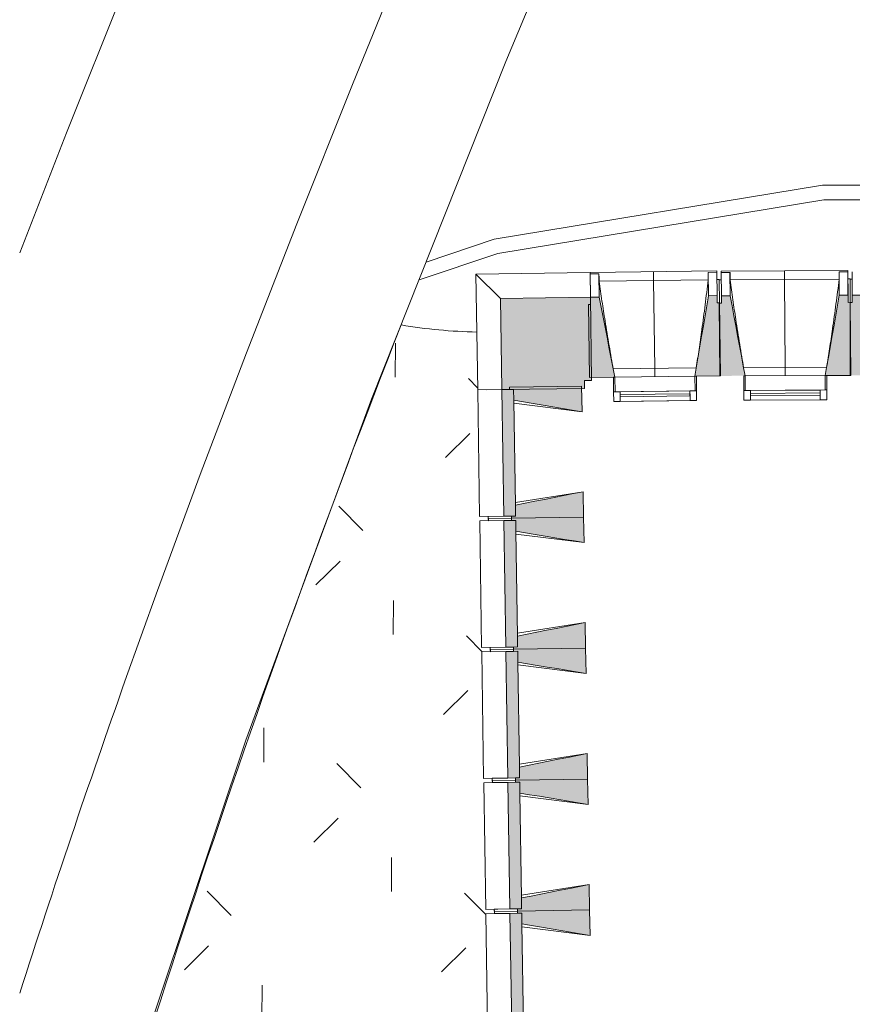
# Model space of a CAD drawing. Header units: centimetres. Extents: x -2721 to 2869, y -4046 to 286.
# Tile 4 of 29: x -2720 to -2148, y -1842 to -1165. Entities that reach past the tile are written whole.
import ezdxf

# ---------------------------------------------------------------- set-up
doc = ezdxf.new("R2010")
doc.units = ezdxf.units.CM
for name, color, linetype, lineweight in [('0-1', 7, 'Continuous', 5), ('MENUISERIES', 7, 'Continuous', 9), ('MENUISERIES-1', 7, 'Continuous', 13), ('MUR-1', 7, 'Continuous', 18), ('MUR_C-1', 7, 'Continuous', 18), ('OSSATURE', 7, 'Continuous', 9), ('OSSATURE_C', 7, 'Continuous', 9), ('SOL-1', 7, 'Continuous', 18), ('Z', 7, 'Continuous', 9)]:
    doc.layers.add(name, color=color, linetype=linetype, lineweight=lineweight)
doc.layers.add('A-ANNO-NPLT', color=7, linetype='Continuous', lineweight=13, plot=False)
for name, color, linetype, lineweight, true_color in [('A-GLAZ-GLAS', 7, 'Continuous', 13, 0x5c63b1), ('AB1_MAC', 7, 'Continuous', 9, 0x666666), ('AB1_RAI', 7, 'Continuous', 9, 0x3f7f4f), ('AB1_VOI_TVR', 7, 'Continuous', 9, 0x7c52a5), ('AB3_VEGETATION_pelouse_contour', 7, 'Continuous', 9, 0x007f3f), ('AB3_VEGETATION_pelouse_surface', 7, 'Continuous', 9, 0x007f3f), ('AB5_EL_MAT', 7, 'Continuous', 9, 0x656565), ('HACHURE-1', 7, 'Continuous', 18, 0x787878), ('MENUISERIES-2', 7, 'Continuous', 13, 0x5c63b1), ('MUR-2', 5, 'Continuous', 18, 0x0000ff), ('OSSATURE-1', 7, 'Continuous', 5, 0x787878), ('OSSATURE-2', 5, 'Continuous', 18, 0x0000ff)]:
    doc.layers.add(name, color=color, linetype=linetype, lineweight=lineweight, true_color=true_color)

# ---------------------------------------------------------------- blocks, each defined once
blk = doc.blocks.new('XXX_VIDE FENETRE - 550-V5-2021_015_1111_DCE_1_50_Etat actuel')
at = {"layer": 'A-ANNO-NPLT'}
for p, q in [((-28.5, 0), (-28.5, -10)), ((-27.5, 0), (-28.5, 0)), ((-27.5, -10), (-27.5, 0)), ((28.5, 0), (27.5, 0)), ((27.5, 0), (27.5, -10)), ((28.5, -10), (28.5, 0)), ((-28.5, -10), (-27.5, -10)), ((-24, -10), (-28.5, -10)), ((-28.5, -10), (-28.5, -16.75)), ((-24, -16.75), (-24, -10)), ((24, -10), (24, -16.75)), ((28.5, -10), (24, -10)), ((27.5, -10), (28.5, -10)), ((28.5, -16.75), (28.5, -10)), ((-28.5, -16.75), (-24, -16.75)), ((24, -16.75), (28.5, -16.75))]:
    blk.add_line(p, q, dxfattribs=at)
at = {"layer": 'A-GLAZ-GLAS'}
for p, q in [((24, -12), (-24, -12)), ((-24, -12), (-24, -13.5)), ((-24, -13.5), (24, -13.5)), ((24, -13.5), (24, -12))]:
    blk.add_line(p, q, dxfattribs=at)
at = {"layer": 'MENUISERIES-1'}
for p, q in [((-27.51, 0), (27.51, 0)), ((-27.5, 0), (-27.5, -10)), ((27.5, 0), (-27.5, 0)), ((27.5, -10), (27.5, 0)), ((-28.5, -10), (-28.5, -0.07)), ((28.5, -0.07), (28.5, -10)), ((28.5, -10), (-28.5, -10)), ((-28.5, -16.75), (-28.5, -10)), ((-28.5, -10), (28.5, -10)), ((-27.5, -10), (27.5, -10)), ((-24, -10), (-24, -16.75)), ((24, -10), (-24, -10)), ((24, -16.75), (24, -10)), ((28.5, -10), (28.5, -16.75)), ((28.5, -16.75), (-28.5, -16.75)), ((-24, -16.75), (24, -16.75))]:
    blk.add_line(p, q, dxfattribs=at)
at = {"layer": 'MENUISERIES-2'}
for p, q in [((-24, -13.5), (-24, -12)), ((-24, -12), (24, -12)), ((24, -13.5), (-24, -13.5)), ((24, -12), (24, -13.5))]:
    blk.add_line(p, q, dxfattribs=at)
blk = doc.blocks.new('B02_ARC_rvt-1-2021_015_1111_DCE_1_50_Etat actuel')
at = {"layer": 'MENUISERIES'}
for p, rotation in [((-2284.1, -1410.65), 0.7260035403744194), ((-2194.54, -1409.95), 0.3529371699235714)]:
    blk.add_blockref('XXX_VIDE FENETRE - 550-V5-2021_015_1111_DCE_1_50_Etat actuel', p, dxfattribs=dict(at, rotation=rotation))
blk = doc.blocks.new('20_MUR PREFA_01 - Type 1-3119337-2021_015_1111_DCE_1_50_Etat actuel')
at = {"layer": 'Z'}
for p, q in [((0, 72.21), (0, 66.14)), ((0, 66.14), (0, 5.85)), ((0, 0.07), (0, 5.85))]:
    blk.add_line(p, q, dxfattribs=at)
blk = doc.blocks.new('Murs 4 - Murs 1-3190715-2021_015_1111_DCE_1_50_Etat actuel')
at = {"layer": 'HACHURE-1'}
blk.add_hatch(color=256, dxfattribs=at).paths.add_polyline_path([(-2389.18, -1419.53), (-2332.37, -1418.66), (-2332.37, -1413.36), (-2327.57, -1413.3), (-2328.3, -1356.05), (-2390.14, -1356.84), (-2389.38, -1406)])
at = {"layer": 'MUR-1'}
for p, q in [((-2407.04, -1340.06), (-2328.51, -1339.07)), ((-2328.51, -1339.07), (-2328.3, -1356.05)), ((-2405.82, -1419.78), (-2407.04, -1340.06)), ((-2390.14, -1356.84), (-2407.04, -1340.06)), ((-2405.82, -1419.78), (-2389.18, -1419.53))]:
    blk.add_line(p, q, dxfattribs=at)
at = {"layer": 'MUR_C-1'}
for p, q in [((-2328.3, -1356.05), (-2390.14, -1356.84)), ((-2390.14, -1356.84), (-2389.18, -1419.53)), ((-2327.57, -1413.3), (-2328.3, -1356.05)), ((-2332.45, -1413.36), (-2327.57, -1413.3)), ((-2332.37, -1418.66), (-2332.45, -1413.36)), ((-2389.18, -1419.53), (-2332.37, -1418.66))]:
    blk.add_line(p, q, dxfattribs=at)
blk = doc.blocks.new('B02_DC_STR_rvt-1-2021_015_1111_DCE_1_50_Etat actuel')
at = {"layer": 'OSSATURE-1'}
for points in [[(-2329.1, -1411.28), (-2311.61, -1410.99), (-2322.3, -1355.97), (-2328.3, -1356.05), (-2328.3, -1361.05), (-2329.73, -1361.07), (-2329.17, -1406)], [(-2255.6, -1410.35), (-2239.11, -1410.14), (-2239.74, -1359.93), (-2241.24, -1359.93), (-2241.31, -1354.94), (-2247.3, -1355.02), (-2256.48, -1410.3), (-2255.61, -1410.28)], [(-2239.54, -1410.15), (-2223.04, -1409.94), (-2222.98, -1410.13), (-2222.05, -1410.12), (-2232.38, -1355.03), (-2238.38, -1355.07), (-2238.38, -1360.07), (-2239.85, -1360.08), (-2239.54, -1409.94)], [(-2166.04, -1409.85), (-2149.54, -1409.65), (-2149.85, -1359.52), (-2151.35, -1359.52), (-2151.38, -1354.53), (-2157.38, -1354.57), (-2166.98, -1409.78), (-2166.04, -1409.78)], [(-2387.84, -1506.52), (-2379.78, -1506.4), (-2381.11, -1419.41), (-2389.18, -1419.53), (-2387.84, -1506.4)], [(-2334.15, -1434.69), (-2334.42, -1417.19), (-2384.01, -1417.95), (-2383.99, -1419.45), (-2381.11, -1419.45), (-2381, -1426.85), (-2334.42, -1434.64)], [(-2382.63, -1507.94), (-2333.04, -1507.18), (-2333.31, -1489.68), (-2379.89, -1498.95), (-2379.89, -1506.4), (-2382.65, -1506.44), (-2382.64, -1507.53)], [(-2332.77, -1524.68), (-2333.04, -1507.18), (-2382.63, -1507.94), (-2382.61, -1509.44), (-2379.73, -1509.44), (-2379.62, -1516.84), (-2333.04, -1524.63)], [(-2386.46, -1596.51), (-2378.4, -1596.38), (-2379.73, -1509.39), (-2387.8, -1509.52), (-2386.46, -1596.38)], [(-2381.25, -1597.93), (-2331.66, -1597.17), (-2331.93, -1579.67), (-2378.51, -1588.94), (-2378.51, -1596.39), (-2381.27, -1596.43), (-2381.26, -1597.17)], [(-2385.08, -1686.5), (-2377.02, -1686.37), (-2378.35, -1599.38), (-2386.42, -1599.51), (-2385.08, -1686.37)], [(-2331.39, -1614.67), (-2331.66, -1597.17), (-2381.25, -1597.93), (-2381.23, -1599.43), (-2378.35, -1599.43), (-2378.24, -1606.83), (-2331.66, -1614.62)], [(-2379.87, -1687.92), (-2330.28, -1687.16), (-2330.55, -1669.66), (-2377.13, -1678.93), (-2377.13, -1686.38), (-2379.89, -1686.42), (-2379.88, -1687.16)], [(-2383.7, -1776.49), (-2375.64, -1776.36), (-2376.97, -1689.37), (-2385.04, -1689.5), (-2383.7, -1776.36)], [(-2330.01, -1704.66), (-2330.28, -1687.16), (-2379.87, -1687.92), (-2379.85, -1689.42), (-2376.97, -1689.42), (-2376.86, -1696.82), (-2330.28, -1704.61)], [(-2378.49, -1777.91), (-2328.9, -1777.15), (-2329.17, -1759.65), (-2375.75, -1768.92), (-2375.75, -1776.37), (-2378.51, -1776.41), (-2378.5, -1777.15)], [(-2382.32, -1866.48), (-2374.26, -1866.35), (-2375.59, -1779.36), (-2383.66, -1779.49), (-2382.32, -1866.35)], [(-2328.63, -1794.64), (-2328.9, -1777.15), (-2378.49, -1777.91), (-2378.47, -1779.41), (-2375.59, -1779.41), (-2375.48, -1786.8), (-2328.9, -1794.6)]]:
    blk.add_hatch(color=256, dxfattribs=at).paths.add_polyline_path(points)
h = blk.add_hatch(color=256, dxfattribs=at)
h.paths.add_polyline_path([(-2149.95, -1359.68), (-2149.95, -1359.68), (-2148.59, -1361.58)])
h.paths.add_polyline_path([(-2132.48, -1409.84), (-2142.45, -1354.68), (-2148.45, -1354.68), (-2148.45, -1359.68), (-2149.95, -1359.68), (-2149.87, -1409.75), (-2133.47, -1409.65), (-2133.47, -1409.84)])
at = {"layer": 'OSSATURE'}
for p, q in [((-2241.52, -1337.96), (-2328.51, -1339.07)), ((-2328.5, -1340), (-2328.51, -1339.07)), ((-2328.5, -1339.97), (-2322.5, -1339.89)), ((-2322.3, -1355.97), (-2322.5, -1339.89)), ((-2322.5, -1339.89), (-2322.5, -1339.92)), ((-2247.51, -1338.94), (-2241.51, -1338.87)), ((-2247.51, -1338.94), (-2247.3, -1355.02)), ((-2247.51, -1338.97), (-2247.51, -1338.94)), ((-2241.52, -1337.96), (-2241.51, -1338.89)), ((-2241.51, -1338.87), (-2241.31, -1354.94)), ((-2151.48, -1337.55), (-2238.48, -1338.09)), ((-2238.48, -1339.02), (-2238.48, -1338.09)), ((-2238.48, -1338.99), (-2232.48, -1338.96)), ((-2238.38, -1355.07), (-2238.48, -1338.99)), ((-2232.38, -1355.03), (-2232.48, -1338.96)), ((-2232.48, -1338.96), (-2232.47, -1338.98)), ((-2157.48, -1338.49), (-2151.48, -1338.46)), ((-2157.48, -1338.49), (-2157.38, -1354.57)), ((-2157.48, -1338.52), (-2157.48, -1338.49)), ((-2151.48, -1337.55), (-2151.48, -1338.48)), ((-2151.48, -1338.46), (-2151.38, -1354.53)), ((-2148.45, -1354.68), (-2148.44, -1338.6)), ((-2328.3, -1356.05), (-2328.5, -1339.97)), ((-2328.37, -1350.77), (-2328.44, -1344.97)), ((-2247.47, -1344.1), (-2322.41, -1345.05)), ((-2239.95, -1343.85), (-2241.45, -1343.87)), ((-2241.45, -1343.87), (-2241.37, -1349.67)), ((-2239.95, -1343.85), (-2239.74, -1359.93)), ((-2238.44, -1343.99), (-2239.94, -1344)), ((-2238.41, -1349.8), (-2238.44, -1343.99)), ((-2157.47, -1343.65), (-2232.42, -1344.11)), ((-2149.95, -1343.45), (-2151.45, -1343.46)), ((-2151.45, -1343.46), (-2151.41, -1349.26)), ((-2149.95, -1343.45), (-2149.85, -1359.52)), ((-2148.45, -1343.6), (-2149.95, -1343.6)), ((-2148.45, -1349.4), (-2148.45, -1343.6)), ((-2328.23, -1361.05), (-2328.37, -1350.77)), ((-2241.37, -1349.67), (-2241.24, -1359.94)), ((-2238.35, -1360.07), (-2238.41, -1349.8)), ((-2151.41, -1349.26), (-2151.35, -1359.53)), ((-2148.45, -1359.68), (-2148.45, -1349.4)), ((-2312.7, -1405.23), (-2255.65, -1404.5)), ((-2223.1, -1404.35), (-2166.05, -1404)), ((-2256.59, -1410.3), (-2311.61, -1410.99)), ((-2167.03, -1409.79), (-2222.05, -1410.12)), ((-2405.82, -1419.78), (-2389.18, -1419.53)), ((-2405.82, -1419.78), (-2404.48, -1506.77)), ((-2399.89, -1419.69), (-2383.99, -1419.45)), ((-2334.15, -1434.69), (-2380.97, -1428.78)), ((-2379.92, -1497.02), (-2333.31, -1489.68)), ((-2387.84, -1506.52), (-2404.48, -1506.77)), ((-2382.65, -1506.44), (-2398.56, -1506.68)), ((-2398.53, -1508.18), (-2398.56, -1506.68)), ((-2382.63, -1507.94), (-2398.53, -1508.18)), ((-2398.53, -1508.18), (-2382.63, -1507.94)), ((-2398.51, -1509.68), (-2398.53, -1508.18)), ((-2404.44, -1509.77), (-2387.8, -1509.52)), ((-2404.44, -1509.77), (-2403.1, -1596.76)), ((-2398.51, -1509.68), (-2382.61, -1509.44)), ((-2332.77, -1524.68), (-2379.59, -1518.77)), ((-2378.54, -1587.01), (-2331.93, -1579.67)), ((-2386.46, -1596.51), (-2403.1, -1596.76)), ((-2381.27, -1596.43), (-2397.18, -1596.67)), ((-2397.15, -1598.17), (-2397.18, -1596.67)), ((-2403.06, -1599.76), (-2386.42, -1599.51)), ((-2403.06, -1599.76), (-2401.72, -1686.75)), ((-2381.25, -1597.93), (-2397.15, -1598.17)), ((-2397.15, -1598.17), (-2381.25, -1597.93)), ((-2397.13, -1599.67), (-2397.15, -1598.17)), ((-2397.13, -1599.67), (-2381.23, -1599.43)), ((-2331.39, -1614.67), (-2378.21, -1608.76)), ((-2377.16, -1677), (-2330.55, -1669.66)), ((-2385.08, -1686.5), (-2401.72, -1686.75)), ((-2401.68, -1689.75), (-2385.04, -1689.5)), ((-2401.68, -1689.75), (-2400.34, -1776.74)), ((-2379.89, -1686.42), (-2395.79, -1686.66)), ((-2395.77, -1688.16), (-2395.79, -1686.66)), ((-2379.87, -1687.92), (-2395.77, -1688.16)), ((-2395.77, -1688.16), (-2379.87, -1687.92)), ((-2395.75, -1689.66), (-2395.77, -1688.16)), ((-2395.75, -1689.66), (-2379.85, -1689.42)), ((-2330.01, -1704.66), (-2376.83, -1698.75)), ((-2375.78, -1766.99), (-2329.17, -1759.65)), ((-2383.7, -1776.49), (-2400.34, -1776.74)), ((-2400.3, -1779.74), (-2383.66, -1779.49)), ((-2400.3, -1779.74), (-2398.96, -1866.73)), ((-2378.51, -1776.41), (-2394.41, -1776.65)), ((-2394.39, -1778.15), (-2394.41, -1776.65)), ((-2378.49, -1777.91), (-2394.39, -1778.15)), ((-2394.39, -1778.15), (-2378.49, -1777.91)), ((-2394.37, -1779.65), (-2394.39, -1778.15)), ((-2394.37, -1779.65), (-2378.47, -1779.41)), ((-2328.63, -1794.64), (-2375.45, -1788.73))]:
    blk.add_line(p, q, dxfattribs=at)
at = {"layer": 'OSSATURE', "flags": 128}
for points in [[(-2322.5, -1339.92), (-2322.48, -1340.95), (-2322.46, -1341.97), (-2322.45, -1343), (-2322.43, -1344.03), (-2322.41, -1345.05)], [(-2247.47, -1344.1), (-2247.48, -1343.08), (-2247.48, -1342.05), (-2247.49, -1341.02), (-2247.5, -1340), (-2247.51, -1338.97)], [(-2232.47, -1338.98), (-2232.46, -1340.01), (-2232.45, -1341.03), (-2232.44, -1342.06), (-2232.43, -1343.09), (-2232.42, -1344.11)], [(-2157.47, -1343.65), (-2157.47, -1342.62), (-2157.47, -1341.6), (-2157.48, -1340.57), (-2157.48, -1339.55), (-2157.48, -1338.52)]]:
    blk.add_lwpolyline(points, dxfattribs=at)
at = {"layer": 'OSSATURE'}
for points, knots in [([(-2322.41, -1345.05), (-2321.77, -1349.6), (-2320.77, -1356.42), (-2319.38, -1365.51), (-2318.23, -1372.89), (-2316.94, -1380.84), (-2315.51, -1389.35), (-2314.09, -1397.48), (-2313.14, -1402.77), (-2312.69, -1405.23)], [0, 0, 0, 0, 0.2222222, 0.3333333, 0.4444444, 0.5833333, 0.7222222, 0.8611111, 0.9816328, 0.9816328, 0.9816328, 0.9816328]), ([(-2255.67, -1404.51), (-2255.01, -1400.33), (-2254.02, -1393.88), (-2252.75, -1385.14), (-2251.72, -1377.74), (-2250.64, -1369.76), (-2249.17, -1358.36), (-2248.13, -1349.81), (-2247.47, -1344.1)], [0.0183438, 0.0183438, 0.0183438, 0.0183438, 0.2222222, 0.3333333, 0.4444444, 0.5833333, 0.7222222, 1, 1, 1, 1]), ([(-2232.42, -1344.11), (-2231.8, -1348.67), (-2230.85, -1355.49), (-2229.52, -1364.59), (-2228.42, -1371.98), (-2227.18, -1379.93), (-2225.81, -1388.45), (-2224.44, -1396.6), (-2223.52, -1401.89), (-2223.09, -1404.35)], [0, 0, 0, 0, 0.2222222, 0.3333333, 0.4444444, 0.5833333, 0.7222222, 0.8611111, 0.9816328, 0.9816328, 0.9816328, 0.9816328]), ([(-2166.06, -1404), (-2165.38, -1399.83), (-2164.35, -1393.39), (-2163.02, -1384.65), (-2161.94, -1377.26), (-2160.81, -1369.29), (-2159.26, -1357.9), (-2158.17, -1349.35), (-2157.47, -1343.65)], [0.0183438, 0.0183438, 0.0183438, 0.0183438, 0.2222222, 0.3333333, 0.4444444, 0.5833333, 0.7222222, 1, 1, 1, 1])]:
    blk.add_open_spline(points, degree=3, knots=knots, dxfattribs=at)
at = {"layer": 'OSSATURE_C'}
for p, q in [((-2322.3, -1355.97), (-2328.3, -1356.05)), ((-2328.3, -1356.05), (-2328.23, -1361.05)), ((-2241.31, -1354.94), (-2247.3, -1355.02)), ((-2241.24, -1359.94), (-2241.31, -1354.94)), ((-2239.74, -1359.93), (-2241.24, -1359.94)), ((-2238.35, -1360.07), (-2239.85, -1360.08)), ((-2239.85, -1360.08), (-2239.54, -1410.15)), ((-2239.11, -1410.14), (-2239.74, -1359.93)), ((-2232.38, -1355.03), (-2238.38, -1355.07)), ((-2238.38, -1355.07), (-2238.35, -1360.07)), ((-2151.38, -1354.53), (-2157.38, -1354.57)), ((-2151.35, -1359.53), (-2151.38, -1354.53)), ((-2149.85, -1359.52), (-2151.35, -1359.53)), ((-2149.95, -1359.68), (-2149.97, -1409.75)), ((-2148.45, -1359.68), (-2149.95, -1359.68)), ((-2149.54, -1409.75), (-2149.85, -1359.52)), ((-2142.45, -1354.68), (-2148.45, -1354.68)), ((-2148.45, -1354.68), (-2148.45, -1359.68)), ((-2328.23, -1361.05), (-2329.73, -1361.07)), ((-2329.73, -1361.07), (-2329.1, -1411.28)), ((-2329.1, -1411.28), (-2312.6, -1411.07)), ((-2255.61, -1410.35), (-2239.11, -1410.14)), ((-2166.04, -1409.85), (-2149.54, -1409.75)), ((-2381.11, -1419.41), (-2389.18, -1419.53)), ((-2389.18, -1419.53), (-2387.84, -1506.52)), ((-2334.42, -1417.19), (-2384.01, -1417.95)), ((-2384.01, -1417.95), (-2383.99, -1419.45)), ((-2383.99, -1419.45), (-2381.11, -1419.41)), ((-2381.11, -1419.41), (-2381, -1426.85)), ((-2381, -1426.85), (-2381.11, -1419.41)), ((-2334.15, -1434.69), (-2334.42, -1417.19)), ((-2379.89, -1498.89), (-2381, -1426.91)), ((-2333.04, -1507.18), (-2333.31, -1489.68)), ((-2379.89, -1498.95), (-2379.78, -1506.4)), ((-2379.78, -1506.4), (-2379.89, -1498.95)), ((-2387.84, -1506.52), (-2379.78, -1506.4)), ((-2379.78, -1506.4), (-2382.65, -1506.44)), ((-2382.65, -1506.44), (-2382.63, -1507.94)), ((-2382.63, -1507.94), (-2333.04, -1507.18)), ((-2333.04, -1507.18), (-2382.63, -1507.94)), ((-2382.63, -1507.94), (-2382.61, -1509.44)), ((-2332.77, -1524.68), (-2333.04, -1507.18)), ((-2379.73, -1509.39), (-2387.8, -1509.52)), ((-2387.8, -1509.52), (-2386.46, -1596.51)), ((-2382.61, -1509.44), (-2379.73, -1509.39)), ((-2379.73, -1509.39), (-2379.62, -1516.84)), ((-2379.62, -1516.84), (-2379.73, -1509.39)), ((-2378.51, -1588.88), (-2379.62, -1516.9)), ((-2331.66, -1597.17), (-2331.93, -1579.67)), ((-2378.51, -1588.94), (-2378.4, -1596.38)), ((-2378.4, -1596.38), (-2378.51, -1588.94)), ((-2386.46, -1596.51), (-2378.4, -1596.38)), ((-2378.4, -1596.38), (-2381.27, -1596.43)), ((-2381.27, -1596.43), (-2381.25, -1597.93)), ((-2378.35, -1599.38), (-2386.42, -1599.51)), ((-2386.42, -1599.51), (-2385.08, -1686.5)), ((-2381.25, -1597.93), (-2331.66, -1597.17)), ((-2331.66, -1597.17), (-2381.25, -1597.93)), ((-2381.25, -1597.93), (-2381.23, -1599.43)), ((-2381.23, -1599.43), (-2378.35, -1599.38)), ((-2378.35, -1599.38), (-2378.24, -1606.83)), ((-2378.24, -1606.83), (-2378.35, -1599.38)), ((-2331.39, -1614.67), (-2331.66, -1597.17)), ((-2377.13, -1678.87), (-2378.24, -1606.89)), ((-2330.28, -1687.16), (-2330.55, -1669.66)), ((-2377.13, -1678.93), (-2377.02, -1686.37)), ((-2377.02, -1686.37), (-2377.13, -1678.93)), ((-2385.08, -1686.5), (-2377.02, -1686.37)), ((-2376.97, -1689.37), (-2385.04, -1689.5)), ((-2385.04, -1689.5), (-2383.7, -1776.49)), ((-2377.02, -1686.37), (-2379.89, -1686.42)), ((-2379.89, -1686.42), (-2379.87, -1687.92)), ((-2379.87, -1687.92), (-2330.28, -1687.16)), ((-2330.28, -1687.16), (-2379.87, -1687.92)), ((-2379.87, -1687.92), (-2379.85, -1689.42)), ((-2379.85, -1689.42), (-2376.97, -1689.37)), ((-2376.97, -1689.37), (-2376.86, -1696.82)), ((-2376.86, -1696.82), (-2376.97, -1689.37)), ((-2330.01, -1704.66), (-2330.28, -1687.16)), ((-2375.75, -1768.86), (-2376.86, -1696.88)), ((-2328.9, -1777.15), (-2329.17, -1759.65)), ((-2375.75, -1768.92), (-2375.64, -1776.36)), ((-2375.64, -1776.36), (-2375.75, -1768.92)), ((-2383.7, -1776.49), (-2375.64, -1776.36)), ((-2375.59, -1779.36), (-2383.66, -1779.49)), ((-2383.66, -1779.49), (-2382.32, -1866.48)), ((-2375.64, -1776.36), (-2378.51, -1776.41)), ((-2378.51, -1776.41), (-2378.49, -1777.91)), ((-2378.49, -1777.91), (-2328.9, -1777.15)), ((-2328.9, -1777.15), (-2378.49, -1777.91)), ((-2378.49, -1777.91), (-2378.47, -1779.41)), ((-2378.47, -1779.41), (-2375.59, -1779.36)), ((-2375.59, -1779.36), (-2375.48, -1786.8)), ((-2375.48, -1786.8), (-2375.59, -1779.36)), ((-2328.63, -1794.64), (-2328.9, -1777.15)), ((-2374.37, -1858.85), (-2375.47, -1786.87))]:
    blk.add_line(p, q, dxfattribs=at)
at = {"layer": 'OSSATURE_C', "flags": 128}
for points in [[(-2311.61, -1410.99), (-2312.94, -1404.18), (-2314.27, -1397.29), (-2315.61, -1390.4), (-2316.95, -1383.52), (-2318.29, -1376.63), (-2319.62, -1369.74), (-2320.96, -1362.86), (-2322.3, -1355.97)], [(-2247.3, -1355.02), (-2248.47, -1361.94), (-2249.63, -1368.86), (-2250.79, -1375.77), (-2251.95, -1382.69), (-2253.12, -1389.61), (-2254.28, -1396.53), (-2255.44, -1403.45), (-2256.59, -1410.3)], [(-2222.05, -1410.12), (-2223.33, -1403.3), (-2224.62, -1396.4), (-2225.91, -1389.51), (-2227.21, -1382.61), (-2228.5, -1375.72), (-2229.79, -1368.82), (-2231.08, -1361.93), (-2232.38, -1355.03)], [(-2157.38, -1354.57), (-2158.59, -1361.48), (-2159.79, -1368.39), (-2161, -1375.3), (-2162.21, -1382.21), (-2163.41, -1389.08)], [(-2163.42, -1389.12), (-2164.62, -1396.03), (-2165.83, -1402.94), (-2167.03, -1409.79)], [(-2381, -1426.85), (-2374.31, -1427.97), (-2367.61, -1429.09), (-2360.92, -1430.21), (-2354.23, -1431.33), (-2347.54, -1432.45), (-2340.84, -1433.57), (-2334.15, -1434.69)], [(-2333.31, -1489.68), (-2339.96, -1491.01), (-2346.62, -1492.33), (-2353.27, -1493.65), (-2359.93, -1494.98), (-2366.58, -1496.3), (-2373.24, -1497.63), (-2379.89, -1498.95)], [(-2379.62, -1516.84), (-2372.92, -1517.96), (-2366.23, -1519.08), (-2359.54, -1520.2), (-2352.85, -1521.32), (-2346.16, -1522.44), (-2339.46, -1523.56), (-2332.77, -1524.68)], [(-2331.93, -1579.67), (-2338.58, -1580.99), (-2345.24, -1582.32), (-2351.89, -1583.64), (-2358.55, -1584.97), (-2365.2, -1586.29), (-2371.86, -1587.62), (-2378.51, -1588.94)], [(-2378.24, -1606.83), (-2371.54, -1607.95), (-2364.85, -1609.07), (-2358.16, -1610.19), (-2351.47, -1611.31), (-2344.78, -1612.43), (-2338.08, -1613.55), (-2331.39, -1614.67)], [(-2330.55, -1669.66), (-2337.2, -1670.98), (-2343.86, -1672.31), (-2350.51, -1673.63), (-2357.17, -1674.96), (-2363.82, -1676.28), (-2370.48, -1677.61), (-2377.13, -1678.93)], [(-2376.86, -1696.82), (-2370.16, -1697.94), (-2363.47, -1699.06), (-2356.78, -1700.18), (-2350.09, -1701.3), (-2343.4, -1702.42), (-2336.7, -1703.54), (-2330.01, -1704.66)], [(-2329.17, -1759.65), (-2335.82, -1760.97), (-2342.48, -1762.3), (-2349.13, -1763.62), (-2355.79, -1764.95), (-2362.44, -1766.27), (-2369.1, -1767.6), (-2375.75, -1768.92)], [(-2375.48, -1786.8), (-2368.78, -1787.92), (-2362.09, -1789.04), (-2355.4, -1790.16), (-2348.71, -1791.28), (-2342.01, -1792.4), (-2335.32, -1793.52), (-2328.63, -1794.64)]]:
    blk.add_lwpolyline(points, dxfattribs=at)
at = {"layer": 'SOL-1'}
for p, q in [((-2398.51, -1509.68), (-2398.56, -1506.68)), ((-2398.56, -1506.68), (-2398.53, -1508.18)), ((-2398.53, -1508.18), (-2398.51, -1509.68)), ((-2397.13, -1599.67), (-2397.18, -1596.67)), ((-2397.18, -1596.67), (-2397.15, -1598.17)), ((-2397.15, -1598.17), (-2397.13, -1599.67)), ((-2395.75, -1689.66), (-2395.79, -1686.66)), ((-2395.79, -1686.66), (-2395.77, -1688.16)), ((-2395.77, -1688.16), (-2395.75, -1689.66)), ((-2394.37, -1779.65), (-2394.41, -1776.65)), ((-2394.41, -1776.65), (-2394.39, -1778.15)), ((-2394.39, -1778.15), (-2394.37, -1779.65))]:
    blk.add_line(p, q, dxfattribs=at)
at = {"layer": 'MUR-2'}
blk.add_blockref('Murs 4 - Murs 1-3190715-2021_015_1111_DCE_1_50_Etat actuel', (0, 0), dxfattribs=at)
at = {"layer": 'OSSATURE-2'}
for p, rotation in [((-2284.1, -1410.71), 0.7260035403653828), ((-2194.54, -1410.02), 0.3529371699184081)]:
    blk.add_blockref('20_MUR PREFA_01 - Type 1-3119337-2021_015_1111_DCE_1_50_Etat actuel', p, dxfattribs=dict(at, rotation=rotation))
blk = doc.blocks.new('site treso_dwg-409476-2021_015_1111_DCE_1_50_Etat actuel')
at = {"layer": 'AB3_VEGETATION_pelouse_surface'}
h = blk.add_hatch(dxfattribs=at)
h.set_pattern_fill('FP_2', color=256, style=0, pattern_type=2)
h.set_pattern_definition([(89.567, (-40335746.12, -17086458.89), (-87.71750986, 89.0534421), [23.437, -153.339]), (44.567, (-40335746.12, -17086458.89), (-87.71785487, 89.05379237), [23.438, -101.563]), (134.567, (-40335746.12, -17086458.89), (-89.05379237, -87.71785487), [23.437, -101.562])])
h.paths.add_polyline_path([(12967.15, 3826.82), (12967.15, 4231), (12948.98, 4219.21), (12785.26, 4100.96), (12696.87, 4030.84), (12600.74, 3932.68), (12250.03, 4046.31), (12288.5, 4164.47), (12294.4, 4187), (12299.48, 4209.73), (12303.74, 4232.63), (12307.16, 4255.68), (12310.01, 4281.68), (12311.8, 4307.78), (12312.53, 4333.93), (12312.19, 4360.08), (12310.8, 4386.21), (12308.34, 4412.25), (12304.1, 4427.87), (12298.67, 4443.11), (12292.09, 4457.9), (12284.39, 4472.13), (12275.61, 4485.74), (12265.82, 4498.62), (12255.07, 4510.72), (12243.42, 4521.95), (12230.94, 4532.26), (12217.7, 4541.57), (12203.79, 4549.85), (12189.28, 4557.02), (12174.27, 4563.07), (12158.83, 4567.94), (12143.07, 4571.61), (12126, 4574.13), (12110.23, 4575.26), (12109.39, 4575.26), (12098.3, 4542.26), (12092.99, 4544.04), (12092.03, 4541.2), (12097.35, 4539.42), (12069.65, 4456.94), (12064.18, 4458.78), (12063.22, 4455.94), (12068.69, 4454.1), (12040.99, 4371.63), (12035.37, 4373.5), (12034.41, 4370.67), (12040.03, 4368.78), (11987.93, 4213.67), (11831.48, 4265.19), (11833.33, 4270.8), (11830.47, 4271.73), (11828.67, 4266.1), (11745.84, 4292.72), (11747.65, 4298.34), (11744.76, 4299.15), (11743.02, 4293.62), (11660, 4319.64), (11661.77, 4325.27), (11658.9, 4326.16), (11657.12, 4320.53), (11573.98, 4345.94), (11575.7, 4351.59), (11572.8, 4352.36), (11571.14, 4346.79), (11487.76, 4371.62), (11489.45, 4377.28), (11486.57, 4378.13), (11484.92, 4372.46), (11401.37, 4396.68), (11403.01, 4402.35), (11400.1, 4403.09), (11398.52, 4397.5), (11314.79, 4421.12), (11316.4, 4426.81), (11313.51, 4427.61), (11311.94, 4421.92), (11300.45, 4425.07), (11243.46, 4204.35), (10740.93, 4334.52), (10742.25, 4340.68), (10731.41, 4343.49), (10776.59, 4558.16), (10700.71, 4575.49), (10702.03, 4581.25), (10699.08, 4581.84), (10697.82, 4576.13), (10612.88, 4594.91), (10614.14, 4600.66), (10611.21, 4601.29), (10609.98, 4595.51), (10524.89, 4613.66), (10526.13, 4619.44), (10523.18, 4620), (10522, 4614.26), (10436.78, 4631.8), (10437.97, 4637.59), (10435.02, 4638.1), (10433.88, 4632.38), (10348.55, 4649.31), (10349.69, 4655.1), (10346.74, 4655.62), (10345.64, 4649.86), (10260.18, 4666.18), (10261.29, 4671.98), (10258.33, 4672.47), (10257.28, 4666.71), (10171.7, 4682.41), (10172.77, 4688.22), (10169.81, 4688.71), (10168.79, 4682.92), (10083.11, 4698.01), (10084.13, 4703.83), (10081.17, 4704.29), (10080.19, 4698.5), (9994.4, 4712.97), (9995.39, 4718.79), (9992.42, 4719.27), (9991.48, 4713.44), (9905.59, 4727.3), (9906.53, 4733.12), (9903.57, 4733.58), (9902.67, 4727.75), (9816.68, 4740.98), (9817.58, 4746.82), (9814.61, 4747.25), (9813.76, 4741.41), (9727.68, 4754.03), (9728.53, 4759.87), (9725.56, 4760.28), (9724.75, 4754.44), (9638.58, 4766.43), (9639.39, 4772.28), (9636.42, 4772.67), (9635.65, 4766.82), (9549.39, 4778.2), (9550.17, 4784.05), (9547.18, 4784.35), (9546.46, 4778.57), (9460.13, 4789.32), (9460.86, 4795.18), (9457.88, 4795.53), (9457.19, 4789.67), (9370.78, 4799.81), (9371.47, 4805.67), (9368.49, 4806), (9367.84, 4800.13), (9281.37, 4809.65), (9282.01, 4815.52), (9279.03, 4815.83), (9278.42, 4809.95), (9191.88, 4818.85), (9192.48, 4824.72), (9189.5, 4825.01), (9188.94, 4819.13), (9102.33, 4827.4), (9102.89, 4833.28), (9101.4, 4833.48), (9101.4, 4833.41), (9099.9, 4833.55), (9099.38, 4827.66), (9012.72, 4835.32), (9013.24, 4841.2), (9011.76, 4841.44), (9011.74, 4841.32), (9010.25, 4841.44), (9009.77, 4835.56), (8923.06, 4842.58), (8923.53, 4848.47), (8920.54, 4848.6), (8920.11, 4842.8), (8833.34, 4849.21), (8833.78, 4855.1), (8830.78, 4855.3), (8830.39, 4849.4), (8667.5, 4860.25), (8677.8, 5025.96), (8683.72, 5025.59), (8683.81, 5028.59), (8677.99, 5028.95), (8683.38, 5115.78), (8689.3, 5115.41), (8689.39, 5118.41), (8683.57, 5118.78), (8688.96, 5205.61), (8694.88, 5205.24), (8694.97, 5208.24), (8689.15, 5208.6), (8694.55, 5295.44), (8700.46, 5295.07), (8700.56, 5298.07), (8694.73, 5298.43), (8700.13, 5385.26), (8706.04, 5384.89), (8706.14, 5387.89), (8700.31, 5388.26), (8705.71, 5475.09), (8711.63, 5474.72), (8711.72, 5477.72), (8705.9, 5478.08), (8711.29, 5564.92), (8717.21, 5564.55), (8717.3, 5567.02), (8711.48, 5567.45), (8713.2, 5590.39), (8790.31, 5584.62), (8791.45, 5604.69), (9031.45, 5631.57), (9038, 5710.47), (9037.76, 5710.47), (9037.75, 5710.35), (9036.25, 5710.47), (9035.79, 5704.58), (8949.06, 5711.41), (8949.52, 5717.3), (8946.93, 5717.43), (8946.51, 5711.6), (8859.74, 5717.94), (8860.16, 5723.71), (8858.66, 5723.82), (8858.56, 5723.95), (8858.55, 5723.93), (8858.54, 5723.83), (8857.04, 5723.83), (8856.67, 5718.04), (8769.85, 5723.66), (8770.23, 5729.55), (8767.19, 5729.65), (8766.85, 5723.84), (8679.99, 5728.86), (8680.34, 5734.76), (8677.39, 5734.87), (8677.1, 5729.02), (8590.21, 5733.44), (8590.51, 5739.33), (8587.52, 5739.41), (8587.26, 5733.58), (8500.34, 5737.39), (8500.6, 5743.29), (8497.61, 5743.36), (8497.39, 5737.51), (8410.45, 5740.72), (8410.67, 5746.63), (8407.68, 5746.68), (8407.5, 5740.83), (8320.54, 5743.43), (8320.72, 5749.34), (8317.72, 5749.38), (8317.59, 5743.51), (8230.61, 5745.52), (8230.63, 5751.43), (8227.76, 5751.46), (8227.66, 5745.58), (8140.67, 5746.98), (8140.67, 5752.89), (8137.86, 5752.91), (8137.81, 5747.02), (8050.81, 5747.82), (8050.82, 5753.72), (8047.81, 5753.74), (8047.8, 5747.83), (7960.79, 5748.03), (7960.79, 5753.93), (7957.75, 5753.85), (7957.72, 5747.94), (7870.78, 5747.54), (7870.7, 5753.44), (7869.25, 5753.44), (7869.19, 5753.45), (7867.69, 5753.44), (7867.75, 5747.53), (7703.14, 5745.62), (7700.57, 5912.94), (7706.5, 5913.03), (7706.45, 5916.03), (7700.52, 5915.94), (7699.19, 6002.93), (7705.12, 6003.02), (7705.07, 6006.02), (7699.14, 6005.92), (7697.81, 6092.91), (7703.74, 6093.01), (7703.69, 6096.01), (7697.76, 6095.91), (7696.43, 6182.9), (7702.36, 6182.99), (7702.31, 6185.99), (7696.38, 6185.9), (7695.05, 6272.89), (7700.98, 6272.98), (7700.93, 6275.98), (7695, 6275.89), (7693.67, 6362.88), (7699.6, 6362.97), (7699.55, 6365.97), (7693.62, 6365.88), (7691.68, 6492.83), (7676.69, 6493.34), (7658.12, 6494.97), (7639.66, 6497.6), (7601.91, 6398.97), (7570.84, 6315.01), (7538.09, 6223.1), (7506.45, 6130.81), (7475.93, 6038.14), (7446.52, 5945.11), (7418.25, 5851.73), (7391.1, 5758.01), (7377.7, 5709.57), (7377.7, 4618.13), (8967.85, 4096.82), (9816, 3826.82), (12731.24, 3826.82)])
at = {"layer": 'AB1_MAC', "flags": 128}
blk.add_lwpolyline([(7377.7, 5718.26), (7382.35, 5735.92), (7453.78, 5975.25), (7532.89, 6212.15), (7619.35, 6446.53), (7711.69, 6678.72), (7807.94, 6909.38), (7906.24, 7139.22), (8005.07, 7368.81), (8102.78, 7598.84), (8197.9, 7830.03)], dxfattribs=at)
at = {"layer": 'AB1_RAI', "flags": 128}
blk.add_lwpolyline([(7377.7, 6547.2), (7409.77, 6629.56), (7448.54, 6726.61), (7492.3, 6833.66), (7544.12, 6957.83), (7618.61, 7132.93), (7693.84, 7307.71)], dxfattribs=at)
at = {"layer": 'AB1_VOI_TVR', "flags": 128}
blk.add_lwpolyline([(7449.96, 6252.76), (7472.31, 6315.16), (7501.63, 6394.76), (7533.33, 6478.37), (7567.92, 6567.17), (7606.16, 6662.92), (7649.42, 6768.76), (7700.78, 6891.81), (7774.91, 7066.05), (7849.99, 7240.5)], dxfattribs=at)
at = {"layer": 'AB1_VOI_TVR'}
blk.add_arc((14832.33, 3643.25), 7830, 160.527519, 162.189052, dxfattribs=at)
at = {"layer": 'AB3_VEGETATION_pelouse_contour'}
for centre, radius, start, end in [((15167.83, 3555.95), 8082.49, 158.656799, 164.544414), ((7697.83, 6839.07), 346.39, 260.33282, 268.98141)]:
    blk.add_arc(centre, radius, start, end, dxfattribs=at)
at = {"layer": 'AB5_EL_MAT', "flags": 128}
for points in [[(7656.86, 6540.84), (7703.64, 6556.54), (7929.19, 6593.55), (8970.57, 6593.55), (9496.37, 6658.32), (10596.94, 6471.39), (10644.49, 6358.14)], [(7652.02, 6528.67), (7706.05, 6546.8), (7930, 6583.55), (8971.18, 6583.55), (9496.14, 6648.22), (10589.85, 6462.46), (10635.27, 6354.27)]]:
    blk.add_lwpolyline(points, dxfattribs=at)

msp = doc.modelspace()

# ---------------------------------------------------------------- block references
at = {"layer": '0-1'}
for name in ['B02_DC_STR_rvt-1-2021_015_1111_DCE_1_50_Etat actuel', 'B02_ARC_rvt-1-2021_015_1111_DCE_1_50_Etat actuel']:
    msp.add_blockref(name, (0, 0), dxfattribs=at)
at = {"layer": 'AB1_MAC'}
msp.add_blockref('site treso_dwg-409476-2021_015_1111_DCE_1_50_Etat actuel', (-10098.11, -7872.66), dxfattribs=at)

doc.saveas('drawing.dxf')
